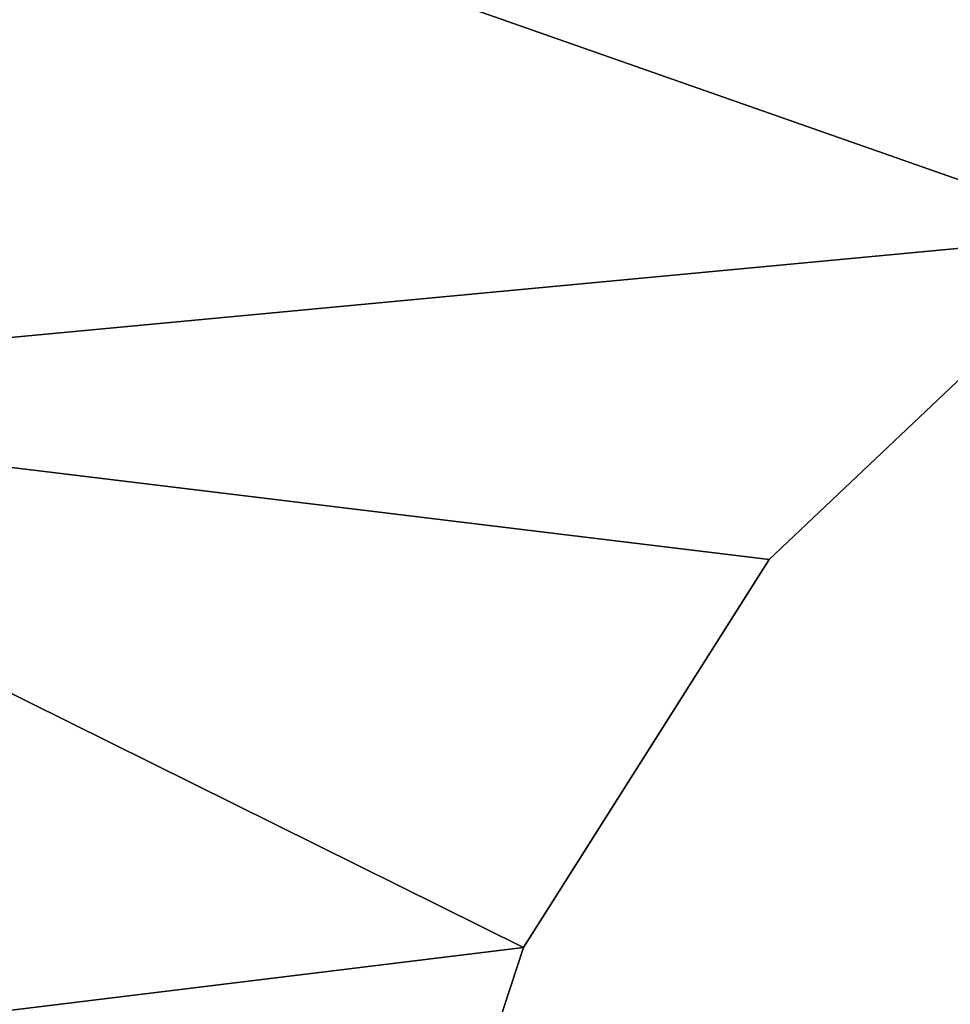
# Model space of a CAD drawing. Extents: x -5 to 2276, y 0 to 2500.
# Tile 124 of 256: x 843.05 to 846.72, y 517.99 to 521.87. Entities that reach past the tile are written whole.
import ezdxf

# ---------------------------------------------------------------- set-up
doc = ezdxf.new("R2010")
doc.units = 0
doc.header["$LTSCALE"] = 25.4
doc.layers.get('0').update_dxf_attribs({"linetype": 'CONTINUOUS'})
for name, color, linetype in [('IFCBUILDING', 32, 'CONTINUOUS'), ('IFCBUILDINGSTOREY', 34, 'CONTINUOUS'), ('IFCSITE', 32, 'CONTINUOUS'), ('IFCSLAB', 22, 'CONTINUOUS'), ('IFCWALL', 190, 'CONTINUOUS')]:
    doc.layers.add(name, color=color, linetype=linetype)

# ---------------------------------------------------------------- blocks, each defined once
blk = doc.blocks.new('GRUPUJ_1')
at = {"layer": 'IFCWALL'}
mesh = blk.add_polyface(dxfattribs=at)
corners = [(0, 0, 2300), (25, 25, 2300), (0, 2276.05, 2300), (175, 0, 2300), (25, 2251.05, 2300), (175, 25, 2300), (2500, 2151.05, 2300), (2475, 2251.05, 2300), (2475, 2151.05, 2300), (2500, 2276.05, 2300), (1245.07, 2251.05, 2300)]
mesh.append_faces([[corners[k] for k in face] for face in [(1, 3, 5), (6, 7, 8)]], dxfattribs={"vtx0": -1})
mesh.append_faces([[corners[k] for k in face] for face in [(0, 1, 2), (9, 7, 6)]], dxfattribs={"vtx0": -1, "vtx1": -1})
mesh.append_faces([[corners[k] for k in face] for face in [(1, 0, 3), (2, 1, 4), (4, 9, 2), (9, 4, 10), (9, 10, 7)]], dxfattribs={"vtx0": -1, "vtx2": -1})
mesh = blk.add_polyface(dxfattribs=at)
corners = [(2500, 0, 800), (175, 25, 800), (175, 0, 800), (2475, 25, 800), (2475, 2151.05, 800), (2500, 2151.05, 800)]
mesh.append_faces([[corners[k] for k in face] for face in [(0, 1, 2), (4, 0, 5)]], dxfattribs={"vtx0": -1})
mesh.append_faces([[corners[k] for k in face] for face in [(1, 0, 3), (3, 0, 4)]], dxfattribs={"vtx0": -1, "vtx1": -1})
blk = doc.blocks.new('GRUPUJ_7')
at = {"layer": 'IFCWALL'}
mesh = blk.add_polyface(dxfattribs=at)
corners = [(0, 0, 1500), (125, 100, 1500), (125, 2151.05, 1500), (150, 0, 1500), (150, 100, 1500), (2450, 2126.05, 1500), (2375, 2151.05, 1500), (2375, 2126.05, 1500), (0, 2226.05, 1500), (1220.07, 2226.05, 1500), (1220.07, 2151.05, 1500), (2450, 2226.05, 1500)]
mesh.append_faces([[corners[k] for k in face] for face in [(1, 3, 4), (5, 6, 7)]], dxfattribs={"vtx0": -1})
mesh.append_faces([[corners[k] for k in face] for face in [(8, 2, 9), (9, 6, 11), (11, 6, 5)]], dxfattribs={"vtx0": -1, "vtx1": -1})
mesh.append_faces([[corners[k] for k in face] for face in [(0, 1, 2), (1, 0, 3), (2, 8, 0), (9, 2, 10), (9, 10, 6)]], dxfattribs={"vtx0": -1, "vtx2": -1})
mesh = blk.add_polyface(dxfattribs=at)
corners = [(2450, 0), (150, 100), (150, 0), (2375, 100), (2375, 2126.05), (2450, 2126.05)]
mesh.append_faces([[corners[k] for k in face] for face in [(0, 1, 2), (4, 0, 5)]], dxfattribs={"vtx0": -1})
mesh.append_faces([[corners[k] for k in face] for face in [(1, 0, 3), (3, 0, 4)]], dxfattribs={"vtx0": -1, "vtx1": -1})
blk = doc.blocks.new('GRUPUJ_9')
at = {"layer": 'IFCWALL'}
mesh = blk.add_polyface(dxfattribs=at)
corners = [(0, 2051.05, 1500), (25, 2026.05, 1500), (1095.07, 2051.05, 1500), (0, 0, 1500), (25, 0, 1500), (2250, 2026.05, 1500), (2250, 2051.05, 1500)]
mesh.append_faces([[corners[k] for k in face] for face in [(1, 3, 4), (2, 5, 6)]], dxfattribs={"vtx0": -1})
mesh.append_faces([[corners[k] for k in face] for face in [(0, 1, 2)]], dxfattribs={"vtx0": -1, "vtx1": -1})
mesh.append_faces([[corners[k] for k in face] for face in [(1, 0, 3), (2, 1, 5)]], dxfattribs={"vtx0": -1, "vtx2": -1})
mesh = blk.add_polyface(dxfattribs=at)
corners = [(2250, 0), (25, 25), (25, 0), (2225, 25), (2225, 2026.05), (2250, 2026.05)]
mesh.append_faces([[corners[k] for k in face] for face in [(0, 1, 2), (4, 0, 5)]], dxfattribs={"vtx0": -1})
mesh.append_faces([[corners[k] for k in face] for face in [(1, 0, 3), (3, 0, 4)]], dxfattribs={"vtx0": -1, "vtx1": -1})
blk = doc.blocks.new('_CIANY')
at = {"layer": 'IFCWALL'}
for name, p in [('GRUPUJ_1', (0, 0)), ('GRUPUJ_7', (25, 25, 800)), ('GRUPUJ_9', (150, 125, 800))]:
    blk.add_blockref(name, p, dxfattribs=at)
mesh = blk.add_polyface(dxfattribs=at)
corners = [(0, 2276.05), (175, 2151.05), (175, 891.05), (1245.07, 2276.05), (175, 1251.05), (875, 2151.05), (1245.07, 2151.05), (1295.07, 2276.05), (1295.07, 2151.05), (2195.07, 2276.05), (1575, 2151.05), (2195.07, 2151.05), (2245.07, 2276.05), (2245.07, 2151.05), (2500, 2276.05), (2375, 2151.05), (2375, 651.05), (2375, 150), (0, 0), (175, 150), (2500, 0)]
mesh.append_faces([[corners[k] for k in face] for face in [(2, 1, 4)]], dxfattribs={"vtx0": -1})
mesh.append_faces([[corners[k] for k in face] for face in [(1, 3, 5), (5, 3, 6), (6, 7, 8), (8, 9, 10), (10, 9, 11), (11, 12, 13), (13, 14, 15), (15, 14, 16), (16, 14, 17), (18, 19, 20), (19, 0, 2), (20, 17, 14)]], dxfattribs={"vtx0": -1, "vtx1": -1})
mesh.append_faces([[corners[k] for k in face] for face in [(0, 1, 2)]], dxfattribs={"vtx0": -1, "vtx1": -1, "vtx2": -1})
mesh.append_faces([[corners[k] for k in face] for face in [(1, 0, 3), (6, 3, 7), (8, 7, 9), (11, 9, 12), (13, 12, 14), (19, 18, 0), (20, 19, 17)]], dxfattribs={"vtx0": -1, "vtx2": -1})
blk = doc.blocks.new('POD_OGA')
at = {"layer": 'IFCSLAB'}
mesh = blk.add_polyface(dxfattribs=at)
corners = [(1400, 2001.05), (1120.07, 1996.05), (1120.07, 2001.05), (0, 2001.05), (1400, 1101.05), (0, 1101.05), (1070.07, 1996.05), (1070.07, 2001.05)]
mesh.append_faces([[corners[k] for k in face] for face in [(0, 1, 2), (3, 4, 5), (6, 3, 7)]], dxfattribs={"vtx0": -1})
mesh.append_faces([[corners[k] for k in face] for face in [(4, 1, 0)]], dxfattribs={"vtx0": -1, "vtx1": -1})
mesh.append_faces([[corners[k] for k in face] for face in [(4, 3, 6)]], dxfattribs={"vtx0": -1, "vtx1": -1, "vtx2": -1})
mesh.append_faces([[corners[k] for k in face] for face in [(4, 6, 1)]], dxfattribs={"vtx0": -1, "vtx2": -1})
blk = doc.blocks.new('700-_MINIMALNA_D')
for p, q in [((537.912, 419.17), (537.912, 419.17, 2)), ((537.912, 419.17), (537.912, 419.17, 2)), ((543.031, 415.928), (543.031, 415.928, 2)), ((543.031, 415.928), (543.031, 415.928, 2))]:
    blk.add_line(p, q)
for points in [[(547.328, 411.389, 0), (543.031, 415.928, 0), (537.912, 419.17, 0), (531.968, 421.115, 0), (525.201, 421.763, 0), (518.388, 421.115, 0), (512.405, 419.17, 0), (507.251, 415.928, 0), (502.927, 411.389, 0)], [(547.328, 411.389, 2), (543.031, 415.928, 2), (537.912, 419.17, 2), (531.968, 421.115, 2), (525.201, 421.763, 2), (518.388, 421.115, 2), (512.405, 419.17, 2), (507.251, 415.928, 2), (502.927, 411.389, 2)], [(547.328, 411.389, 0), (543.031, 415.928, 0), (537.912, 419.17, 0), (531.968, 421.115, 0), (525.201, 421.763, 0), (518.388, 421.115, 0), (512.405, 419.17, 0), (507.251, 415.928, 0), (502.927, 411.389, 0)], [(547.328, 411.389, 2), (543.031, 415.928, 2), (537.912, 419.17, 2), (531.968, 421.115, 2), (525.201, 421.763, 2), (518.388, 421.115, 2), (512.405, 419.17, 2), (507.251, 415.928, 2), (502.927, 411.389, 2)], [(547.328, 411.389, 0), (543.031, 415.928, 0), (537.912, 419.17, 0), (531.968, 421.115, 0), (525.201, 421.763, 0), (518.388, 421.115, 0), (512.405, 419.17, 0), (507.251, 415.928, 0), (502.927, 411.389, 0)], [(547.328, 411.389, 2), (543.031, 415.928, 2), (537.912, 419.17, 2), (531.968, 421.115, 2), (525.201, 421.763, 2), (518.388, 421.115, 2), (512.405, 419.17, 2), (507.251, 415.928, 2), (502.927, 411.389, 2)], [(547.328, 411.389, 0), (543.031, 415.928, 0), (537.912, 419.17, 0), (531.968, 421.115, 0), (525.201, 421.763, 0), (518.388, 421.115, 0), (512.405, 419.17, 0), (507.251, 415.928, 0), (502.927, 411.389, 0)], [(547.328, 411.389, 2), (543.031, 415.928, 2), (537.912, 419.17, 2), (531.968, 421.115, 2), (525.201, 421.763, 2), (518.388, 421.115, 2), (512.405, 419.17, 2), (507.251, 415.928, 2), (502.927, 411.389, 2)], [(547.328, 411.389, 0), (543.031, 415.928, 0), (537.912, 419.17, 0), (531.968, 421.115, 0), (525.201, 421.763, 0), (518.388, 421.115, 0), (512.405, 419.17, 0), (507.251, 415.928, 0), (502.927, 411.389, 0)], [(547.328, 411.389, 2), (543.031, 415.928, 2), (537.912, 419.17, 2), (531.968, 421.115, 2), (525.201, 421.763, 2), (518.388, 421.115, 2), (512.405, 419.17, 2), (507.251, 415.928, 2), (502.927, 411.389, 2)], [(547.328, 411.389, 0), (543.031, 415.928, 0), (537.912, 419.17, 0), (531.968, 421.115, 0), (525.201, 421.763, 0), (518.388, 421.115, 0), (512.405, 419.17, 0), (507.251, 415.928, 0), (502.927, 411.389, 0)], [(547.328, 411.389, 2), (543.031, 415.928, 2), (537.912, 419.17, 2), (531.968, 421.115, 2), (525.201, 421.763, 2), (518.388, 421.115, 2), (512.405, 419.17, 2), (507.251, 415.928, 2), (502.927, 411.389, 2)], [(547.328, 411.389, 0), (543.031, 415.928, 0), (537.912, 419.17, 0), (531.968, 421.115, 0), (525.201, 421.763, 0), (518.388, 421.115, 0), (512.405, 419.17, 0), (507.251, 415.928, 0), (502.927, 411.389, 0)], [(547.328, 411.389, 2), (543.031, 415.928, 2), (537.912, 419.17, 2), (531.968, 421.115, 2), (525.201, 421.763, 2), (518.388, 421.115, 2), (512.405, 419.17, 2), (507.251, 415.928, 2), (502.927, 411.389, 2)], [(547.328, 411.389, 0), (543.031, 415.928, 0), (537.912, 419.17, 0), (531.968, 421.115, 0), (525.201, 421.763, 0), (518.388, 421.115, 0), (512.405, 419.17, 0), (507.251, 415.928, 0), (502.927, 411.389, 0)], [(547.328, 411.389, 2), (543.031, 415.928, 2), (537.912, 419.17, 2), (531.968, 421.115, 2), (525.201, 421.763, 2), (518.388, 421.115, 2), (512.405, 419.17, 2), (507.251, 415.928, 2), (502.927, 411.389, 2)], [(547.328, 411.389, 0), (543.031, 415.928, 0), (537.912, 419.17, 0), (531.968, 421.115, 0), (525.201, 421.763, 0), (518.388, 421.115, 0), (512.405, 419.17, 0), (507.251, 415.928, 0), (502.927, 411.389, 0)], [(547.328, 411.389, 2), (543.031, 415.928, 2), (537.912, 419.17, 2), (531.968, 421.115, 2), (525.201, 421.763, 2), (518.388, 421.115, 2), (512.405, 419.17, 2), (507.251, 415.928, 2), (502.927, 411.389, 2)], [(547.328, 411.389, 0), (543.031, 415.928, 0), (537.912, 419.17, 0), (531.968, 421.115, 0), (525.201, 421.763, 0), (518.388, 421.115, 0), (512.405, 419.17, 0), (507.251, 415.928, 0), (502.927, 411.389, 0)], [(547.328, 411.389, 2), (543.031, 415.928, 2), (537.912, 419.17, 2), (531.968, 421.115, 2), (525.201, 421.763, 2), (518.388, 421.115, 2), (512.405, 419.17, 2), (507.251, 415.928, 2), (502.927, 411.389, 2)], [(547.328, 411.389, 0), (543.031, 415.928, 0), (537.912, 419.17, 0), (531.968, 421.115, 0), (525.201, 421.763, 0), (518.388, 421.115, 0), (512.405, 419.17, 0), (507.251, 415.928, 0), (502.927, 411.389, 0)], [(547.328, 411.389, 2), (543.031, 415.928, 2), (537.912, 419.17, 2), (531.968, 421.115, 2), (525.201, 421.763, 2), (518.388, 421.115, 2), (512.405, 419.17, 2), (507.251, 415.928, 2), (502.927, 411.389, 2)], [(547.328, 411.389, 0), (543.031, 415.928, 0), (537.912, 419.17, 0), (531.968, 421.115, 0), (525.201, 421.763, 0), (518.388, 421.115, 0), (512.405, 419.17, 0), (507.251, 415.928, 0), (502.927, 411.389, 0)], [(547.328, 411.389, 2), (543.031, 415.928, 2), (537.912, 419.17, 2), (531.968, 421.115, 2), (525.201, 421.763, 2), (518.388, 421.115, 2), (512.405, 419.17, 2), (507.251, 415.928, 2), (502.927, 411.389, 2)], [(547.328, 411.389, 0), (543.031, 415.928, 0), (537.912, 419.17, 0), (531.968, 421.115, 0), (525.201, 421.763, 0), (518.388, 421.115, 0), (512.405, 419.17, 0), (507.251, 415.928, 0), (502.927, 411.389, 0)], [(547.328, 411.389, 2), (543.031, 415.928, 2), (537.912, 419.17, 2), (531.968, 421.115, 2), (525.201, 421.763, 2), (518.388, 421.115, 2), (512.405, 419.17, 2), (507.251, 415.928, 2), (502.927, 411.389, 2)], [(547.328, 411.389, 0), (543.031, 415.928, 0), (537.912, 419.17, 0), (531.968, 421.115, 0), (525.201, 421.763, 0), (518.388, 421.115, 0), (512.405, 419.17, 0), (507.251, 415.928, 0), (502.927, 411.389, 0)], [(547.328, 411.389, 2), (543.031, 415.928, 2), (537.912, 419.17, 2), (531.968, 421.115, 2), (525.201, 421.763, 2), (518.388, 421.115, 2), (512.405, 419.17, 2), (507.251, 415.928, 2), (502.927, 411.389, 2)], [(547.328, 411.389, 0), (543.031, 415.928, 0), (537.912, 419.17, 0), (531.968, 421.115, 0), (525.201, 421.763, 0), (518.388, 421.115, 0), (512.405, 419.17, 0), (507.251, 415.928, 0), (502.927, 411.389, 0)], [(547.328, 411.389, 2), (543.031, 415.928, 2), (537.912, 419.17, 2), (531.968, 421.115, 2), (525.201, 421.763, 2), (518.388, 421.115, 2), (512.405, 419.17, 2), (507.251, 415.928, 2), (502.927, 411.389, 2)], [(547.328, 411.389, 0), (543.031, 415.928, 0), (537.912, 419.17, 0), (531.968, 421.115, 0), (525.201, 421.763, 0), (518.388, 421.115, 0), (512.405, 419.17, 0), (507.251, 415.928, 0), (502.927, 411.389, 0)], [(547.328, 411.389, 2), (543.031, 415.928, 2), (537.912, 419.17, 2), (531.968, 421.115, 2), (525.201, 421.763, 2), (518.388, 421.115, 2), (512.405, 419.17, 2), (507.251, 415.928, 2), (502.927, 411.389, 2)], [(547.328, 411.389, 0), (543.031, 415.928, 0), (537.912, 419.17, 0), (531.968, 421.115, 0), (525.201, 421.763, 0), (518.388, 421.115, 0), (512.405, 419.17, 0), (507.251, 415.928, 0), (502.927, 411.389, 0)], [(547.328, 411.389, 2), (543.031, 415.928, 2), (537.912, 419.17, 2), (531.968, 421.115, 2), (525.201, 421.763, 2), (518.388, 421.115, 2), (512.405, 419.17, 2), (507.251, 415.928, 2), (502.927, 411.389, 2)], [(547.328, 411.389, 0), (543.031, 415.928, 0), (537.912, 419.17, 0), (531.968, 421.115, 0), (525.201, 421.763, 0), (518.388, 421.115, 0), (512.405, 419.17, 0), (507.251, 415.928, 0), (502.927, 411.389, 0)], [(547.328, 411.389, 2), (543.031, 415.928, 2), (537.912, 419.17, 2), (531.968, 421.115, 2), (525.201, 421.763, 2), (518.388, 421.115, 2), (512.405, 419.17, 2), (507.251, 415.928, 2), (502.927, 411.389, 2)], [(547.328, 411.389, 0), (543.031, 415.928, 0), (537.912, 419.17, 0), (531.968, 421.115, 0), (525.201, 421.763, 0), (518.388, 421.115, 0), (512.405, 419.17, 0), (507.251, 415.928, 0), (502.927, 411.389, 0)], [(547.328, 411.389, 2), (543.031, 415.928, 2), (537.912, 419.17, 2), (531.968, 421.115, 2), (525.201, 421.763, 2), (518.388, 421.115, 2), (512.405, 419.17, 2), (507.251, 415.928, 2), (502.927, 411.389, 2)], [(547.328, 411.389, 0), (543.031, 415.928, 0), (537.912, 419.17, 0), (531.968, 421.115, 0), (525.201, 421.763, 0), (518.388, 421.115, 0), (512.405, 419.17, 0), (507.251, 415.928, 0), (502.927, 411.389, 0)], [(547.328, 411.389, 2), (543.031, 415.928, 2), (537.912, 419.17, 2), (531.968, 421.115, 2), (525.201, 421.763, 2), (518.388, 421.115, 2), (512.405, 419.17, 2), (507.251, 415.928, 2), (502.927, 411.389, 2)], [(547.328, 411.389, 0), (543.031, 415.928, 0), (537.912, 419.17, 0), (531.968, 421.115, 0), (525.201, 421.763, 0), (518.388, 421.115, 0), (512.405, 419.17, 0), (507.251, 415.928, 0), (502.927, 411.389, 0)], [(547.328, 411.389, 2), (543.031, 415.928, 2), (537.912, 419.17, 2), (531.968, 421.115, 2), (525.201, 421.763, 2), (518.388, 421.115, 2), (512.405, 419.17, 2), (507.251, 415.928, 2), (502.927, 411.389, 2)], [(547.328, 411.389, 0), (543.031, 415.928, 0), (537.912, 419.17, 0), (531.968, 421.115, 0), (525.201, 421.763, 0), (518.388, 421.115, 0), (512.405, 419.17, 0), (507.251, 415.928, 0), (502.927, 411.389, 0)], [(547.328, 411.389, 2), (543.031, 415.928, 2), (537.912, 419.17, 2), (531.968, 421.115, 2), (525.201, 421.763, 2), (518.388, 421.115, 2), (512.405, 419.17, 2), (507.251, 415.928, 2), (502.927, 411.389, 2)], [(547.328, 411.389, 0), (543.031, 415.928, 0), (537.912, 419.17, 0), (531.968, 421.115, 0), (525.201, 421.763, 0), (518.388, 421.115, 0), (512.405, 419.17, 0), (507.251, 415.928, 0), (502.927, 411.389, 0)], [(547.328, 411.389, 2), (543.031, 415.928, 2), (537.912, 419.17, 2), (531.968, 421.115, 2), (525.201, 421.763, 2), (518.388, 421.115, 2), (512.405, 419.17, 2), (507.251, 415.928, 2), (502.927, 411.389, 2)], [(547.328, 411.389, 0), (543.031, 415.928, 0), (537.912, 419.17, 0), (531.968, 421.115, 0), (525.201, 421.763, 0), (518.388, 421.115, 0), (512.405, 419.17, 0), (507.251, 415.928, 0), (502.927, 411.389, 0)], [(547.328, 411.389, 2), (543.031, 415.928, 2), (537.912, 419.17, 2), (531.968, 421.115, 2), (525.201, 421.763, 2), (518.388, 421.115, 2), (512.405, 419.17, 2), (507.251, 415.928, 2), (502.927, 411.389, 2)], [(547.328, 411.389, 0), (543.031, 415.928, 0), (537.912, 419.17, 0), (531.968, 421.115, 0), (525.201, 421.763, 0), (518.388, 421.115, 0), (512.405, 419.17, 0), (507.251, 415.928, 0), (502.927, 411.389, 0)], [(547.328, 411.389, 2), (543.031, 415.928, 2), (537.912, 419.17, 2), (531.968, 421.115, 2), (525.201, 421.763, 2), (518.388, 421.115, 2), (512.405, 419.17, 2), (507.251, 415.928, 2), (502.927, 411.389, 2)], [(547.328, 411.389, 0), (543.031, 415.928, 0), (537.912, 419.17, 0), (531.968, 421.115, 0), (525.201, 421.763, 0), (518.388, 421.115, 0), (512.405, 419.17, 0), (507.251, 415.928, 0), (502.927, 411.389, 0)], [(547.328, 411.389, 2), (543.031, 415.928, 2), (537.912, 419.17, 2), (531.968, 421.115, 2), (525.201, 421.763, 2), (518.388, 421.115, 2), (512.405, 419.17, 2), (507.251, 415.928, 2), (502.927, 411.389, 2)], [(547.328, 411.389, 0), (543.031, 415.928, 0), (537.912, 419.17, 0), (531.968, 421.115, 0), (525.201, 421.763, 0), (518.388, 421.115, 0), (512.405, 419.17, 0), (507.251, 415.928, 0), (502.927, 411.389, 0)], [(547.328, 411.389, 2), (543.031, 415.928, 2), (537.912, 419.17, 2), (531.968, 421.115, 2), (525.201, 421.763, 2), (518.388, 421.115, 2), (512.405, 419.17, 2), (507.251, 415.928, 2), (502.927, 411.389, 2)], [(547.328, 411.389, 0), (543.031, 415.928, 0), (537.912, 419.17, 0), (531.968, 421.115, 0), (525.201, 421.763, 0), (518.388, 421.115, 0), (512.405, 419.17, 0), (507.251, 415.928, 0), (502.927, 411.389, 0)], [(547.328, 411.389, 2), (543.031, 415.928, 2), (537.912, 419.17, 2), (531.968, 421.115, 2), (525.201, 421.763, 2), (518.388, 421.115, 2), (512.405, 419.17, 2), (507.251, 415.928, 2), (502.927, 411.389, 2)], [(547.328, 411.389, 0), (543.031, 415.928, 0), (537.912, 419.17, 0), (531.968, 421.115, 0), (525.201, 421.763, 0), (518.388, 421.115, 0), (512.405, 419.17, 0), (507.251, 415.928, 0), (502.927, 411.389, 0)], [(547.328, 411.389, 2), (543.031, 415.928, 2), (537.912, 419.17, 2), (531.968, 421.115, 2), (525.201, 421.763, 2), (518.388, 421.115, 2), (512.405, 419.17, 2), (507.251, 415.928, 2), (502.927, 411.389, 2)]]:
    blk.add_polyline3d(points)
mesh = blk.add_polyface()
corners = [(496.852, 429.12), (495.109, 379.674), (489.553, 422.452), (497.064, 398.273), (505.226, 433.884), (499.507, 405.516), (502.927, 411.389), (507.251, 415.928), (514.676, 436.742), (512.405, 419.17), (518.388, 421.115), (525.201, 437.694), (525.201, 421.763), (535.76, 436.745), (531.968, 421.115), (537.912, 419.17), (545.213, 433.896), (543.031, 415.928), (547.328, 411.389), (553.56, 429.148), (550.726, 405.516), (553.154, 398.273), (555.096, 379.674), (560.8, 422.501), (476.876, 392.673), (476.852, 366.997), (476.031, 379.674), (479.313, 355.716), (479.412, 404.136), (483.416, 345.83), (483.637, 414.062), (489.16, 337.339), (496.335, 330.52), (497.064, 361.518), (504.734, 325.649), (499.507, 354.312), (502.927, 348.353), (507.251, 343.685), (514.356, 322.726), (512.405, 340.35), (518.388, 338.35), (525.201, 321.752), (525.201, 337.683), (531.928, 338.338), (535.76, 322.695), (537.85, 340.301), (545.213, 325.526), (542.967, 343.574), (547.278, 348.156), (553.56, 330.243), (550.699, 354.053), (553.142, 361.272), (560.8, 336.847), (566.651, 414.127), (566.651, 345.184), (570.831, 404.197), (570.831, 355.101), (573.338, 392.713), (573.338, 366.598), (574.174, 379.674)]
mesh.append_faces([[corners[k] for k in face] for face in [(24, 25, 26), (58, 57, 59)]], dxfattribs={"vtx0": -1})
mesh.append_faces([[corners[k] for k in face] for face in [(0, 1, 2), (1, 0, 3), (3, 4, 5), (5, 4, 6), (6, 4, 7), (7, 8, 9), (9, 8, 10), (10, 11, 12), (12, 13, 14), (14, 13, 15), (15, 16, 17), (17, 16, 18), (18, 19, 20), (20, 19, 21), (21, 19, 22), (25, 24, 27), (27, 28, 29), (29, 30, 31), (31, 2, 32), (32, 33, 34), (34, 37, 38), (38, 40, 41), (41, 43, 44), (44, 45, 46), (46, 48, 49), (49, 22, 52), (52, 53, 54), (54, 55, 56), (56, 57, 58)]], dxfattribs={"vtx0": -1, "vtx1": -1})
mesh.append_faces([[corners[k] for k in face] for face in [(32, 2, 1), (52, 22, 23)]], dxfattribs={"vtx0": -1, "vtx1": -1, "vtx2": -1})
mesh.append_faces([[corners[k] for k in face] for face in [(3, 0, 4), (7, 4, 8), (10, 8, 11), (12, 11, 13), (15, 13, 16), (18, 16, 19), (22, 19, 23), (27, 24, 28), (29, 28, 30), (31, 30, 2), (32, 1, 33), (34, 33, 35), (34, 35, 36), (34, 36, 37), (38, 37, 39), (38, 39, 40), (41, 40, 42), (41, 42, 43), (44, 43, 45), (46, 45, 47), (46, 47, 48), (49, 48, 50), (49, 50, 51), (49, 51, 22), (52, 23, 53), (54, 53, 55), (56, 55, 57)]], dxfattribs={"vtx0": -1, "vtx2": -1})
mesh = blk.add_polyface()
corners = [(476.852, 366.997, 2), (476.876, 392.673, 2), (476.031, 379.674, 2), (479.313, 355.716, 2), (479.412, 404.136, 2), (483.416, 345.83, 2), (483.637, 414.062, 2), (489.16, 337.339, 2), (489.553, 422.452, 2), (496.335, 330.52, 2), (495.109, 379.674, 2), (497.064, 361.518, 2), (504.734, 325.649, 2), (499.507, 354.312, 2), (502.927, 348.353, 2), (507.251, 343.685, 2), (514.356, 322.726, 2), (512.405, 340.35, 2), (518.388, 338.35, 2), (525.201, 321.752, 2), (525.201, 337.683, 2), (535.76, 322.695, 2), (531.928, 338.338, 2), (537.85, 340.301, 2), (545.213, 325.526, 2), (542.967, 343.574, 2), (547.278, 348.156, 2), (553.56, 330.243, 2), (550.699, 354.053, 2), (553.142, 361.272, 2), (555.096, 379.674, 2), (560.8, 336.847, 2), (496.852, 429.12, 2), (497.064, 398.273, 2), (505.226, 433.884, 2), (499.507, 405.516, 2), (502.927, 411.389, 2), (507.251, 415.928, 2), (514.676, 436.742, 2), (512.405, 419.17, 2), (518.388, 421.115, 2), (525.201, 437.694, 2), (525.201, 421.763, 2), (531.968, 421.115, 2), (535.76, 436.745, 2), (537.912, 419.17, 2), (545.213, 433.896, 2), (543.031, 415.928, 2), (547.328, 411.389, 2), (553.56, 429.148, 2), (550.726, 405.516, 2), (553.154, 398.273, 2), (560.8, 422.501, 2), (566.651, 345.184, 2), (566.651, 414.127, 2), (570.831, 355.101, 2), (570.831, 404.197, 2), (573.338, 366.598, 2), (573.338, 392.713, 2), (574.174, 379.674, 2)]
mesh.append_faces([[corners[k] for k in face] for face in [(0, 1, 2), (58, 57, 59)]], dxfattribs={"vtx0": -1})
mesh.append_faces([[corners[k] for k in face] for face in [(1, 3, 4), (4, 5, 6), (6, 7, 8), (10, 9, 11), (11, 12, 13), (13, 12, 14), (14, 12, 15), (15, 16, 17), (17, 16, 18), (18, 19, 20), (20, 21, 22), (22, 21, 23), (23, 24, 25), (25, 24, 26), (26, 27, 28), (28, 27, 29), (29, 27, 30), (32, 33, 34), (34, 37, 38), (38, 40, 41), (41, 43, 44), (44, 45, 46), (46, 48, 49), (49, 30, 52), (52, 53, 54), (54, 55, 56), (56, 57, 58)]], dxfattribs={"vtx0": -1, "vtx1": -1})
mesh.append_faces([[corners[k] for k in face] for face in [(8, 9, 10), (52, 30, 31)]], dxfattribs={"vtx0": -1, "vtx1": -1, "vtx2": -1})
mesh.append_faces([[corners[k] for k in face] for face in [(1, 0, 3), (4, 3, 5), (6, 5, 7), (8, 7, 9), (11, 9, 12), (15, 12, 16), (18, 16, 19), (20, 19, 21), (23, 21, 24), (26, 24, 27), (30, 27, 31), (10, 32, 8), (32, 10, 33), (34, 33, 35), (34, 35, 36), (34, 36, 37), (38, 37, 39), (38, 39, 40), (41, 40, 42), (41, 42, 43), (44, 43, 45), (46, 45, 47), (46, 47, 48), (49, 48, 50), (49, 50, 51), (49, 51, 30), (52, 31, 53), (54, 53, 55), (56, 55, 57)]], dxfattribs={"vtx0": -1, "vtx2": -1})
mesh = blk.add_polyface()
corners = [(537.912, 419.17, 2), (531.968, 421.115), (537.912, 419.17), (531.968, 421.115, 2)]
mesh.append_faces([[corners[k] for k in face] for face in [(0, 1, 2), (1, 0, 3)]], dxfattribs={"vtx0": -1})
mesh = blk.add_polyface()
corners = [(543.031, 415.928, 2), (537.912, 419.17), (543.031, 415.928), (537.912, 419.17, 2)]
mesh.append_faces([[corners[k] for k in face] for face in [(0, 1, 2), (1, 0, 3)]], dxfattribs={"vtx0": -1})
mesh = blk.add_polyface()
corners = [(543.031, 415.928, 2), (547.328, 411.389), (547.328, 411.389, 2), (543.031, 415.928)]
mesh.append_faces([[corners[k] for k in face] for face in [(0, 1, 2), (1, 0, 3)]], dxfattribs={"vtx0": -1})
blk = doc.blocks.new('PRZESTRZE__MANEWROWA_LICZO')
at = {"xscale": 0.2991999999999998, "yscale": 0.2991999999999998, "zscale": 0.2991999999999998, "rotation": 360}
blk.add_blockref('700-_MINIMALNA_D', (182.2677, 54.5505, 1.7), dxfattribs=at)
at = {"layer": 'IFCSLAB'}
mesh = blk.add_polyface(dxfattribs=at)
corners = [(700, 450, 1.7), (0, 900, 1.7), (0, 0, 1.7)]
mesh.append_faces([[corners[k] for k in face] for face in [(0, 1, 2)]])
mesh = blk.add_polyface(dxfattribs=at)
corners = [(1400, 900), (1120.07, 895), (1120.07, 900), (0, 900), (1400, 0), (0, 0), (1070.07, 895), (1070.07, 900)]
mesh.append_faces([[corners[k] for k in face] for face in [(0, 1, 2), (3, 4, 5), (6, 3, 7)]], dxfattribs={"vtx0": -1})
mesh.append_faces([[corners[k] for k in face] for face in [(4, 1, 0)]], dxfattribs={"vtx0": -1, "vtx1": -1})
mesh.append_faces([[corners[k] for k in face] for face in [(4, 3, 6)]], dxfattribs={"vtx0": -1, "vtx1": -1, "vtx2": -1})
mesh.append_faces([[corners[k] for k in face] for face in [(4, 6, 1)]], dxfattribs={"vtx0": -1, "vtx2": -1})
mesh = blk.add_polyface(dxfattribs=at)
corners = [(700, 450, 1.2), (0, 0, 1), (700, 450, 1), (0, 0, 1.7), (700, 450, 1.7)]
mesh.append_faces([[corners[k] for k in face] for face in [(0, 1, 2), (3, 0, 4)]], dxfattribs={"vtx0": -1})
mesh.append_faces([[corners[k] for k in face] for face in [(1, 0, 3)]], dxfattribs={"vtx0": -1, "vtx1": -1})
mesh = blk.add_polyface(dxfattribs=at)
corners = [(700, 0, 1), (700, 150, 1), (0, 0, 1), (700, 450, 1)]
mesh.append_faces([[corners[k] for k in face] for face in [(0, 1, 2), (3, 2, 1)]], dxfattribs={"vtx1": -1})
blk = doc.blocks.new('DEFAULT_BUILDING_STOREY')
at = {"layer": 'IFCSLAB'}
for name, p in [('PRZESTRZE__MANEWROWA_LICZO', (175, 1251.05, 1.7)), ('POD_OGA', (175, 150))]:
    blk.add_blockref(name, p, dxfattribs=at)
at = {"layer": 'IFCWALL'}
blk.add_blockref('_CIANY', (0, 0), dxfattribs=at)
blk = doc.blocks.new('DEFAULT_BUILDING')
at = {"layer": 'IFCBUILDINGSTOREY'}
blk.add_blockref('DEFAULT_BUILDING_STOREY', (0, 0), dxfattribs=at)
blk = doc.blocks.new('DEFAULT_SITE')
at = {"layer": 'IFCBUILDING', "rotation": 89.99999999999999}
blk.add_blockref('DEFAULT_BUILDING', (2276.05, 0), dxfattribs=at)

msp = doc.modelspace()

# ---------------------------------------------------------------- block references
at = {"layer": 'IFCSITE'}
msp.add_blockref('DEFAULT_SITE', (0, 0), dxfattribs=at)

doc.saveas('drawing.dxf')
